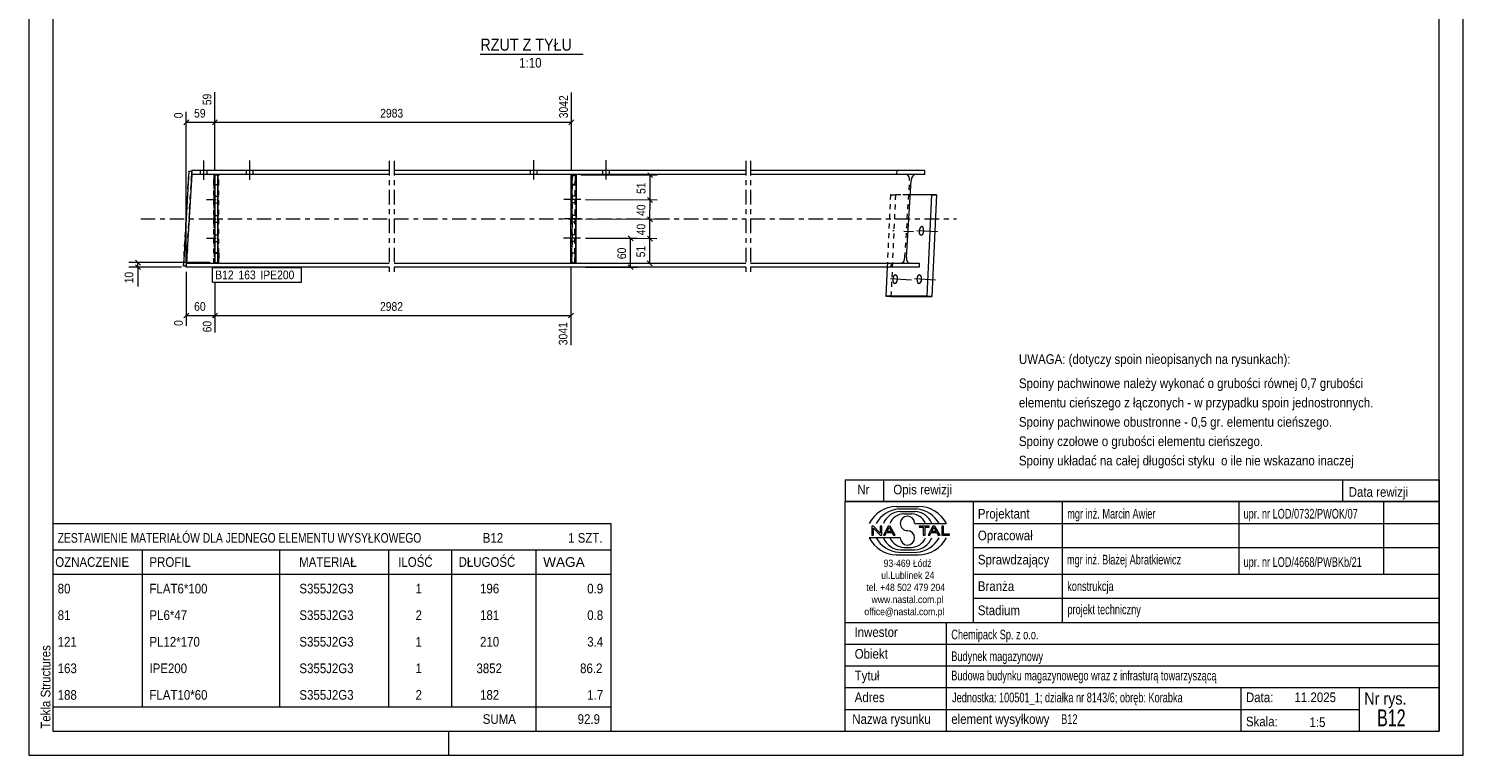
# Model space of a CAD drawing. Header units: millimetres. Extents: x 0 to 297, y 0 to 420.
# Tile 1 of 3: x 0 to 297, y 0 to 150. Entities that reach past the tile are written whole.
import ezdxf

# ---------------------------------------------------------------- set-up
doc = ezdxf.new("R2010")
doc.units = ezdxf.units.MM
for name, pattern in [('XKITLINE00', [0]), ('XKITLINE01', [4, 1, -1, 1, -1]), ('XKITLINE02', [4, 2, -2]), ('XKITLINE03', [6, 3, -1, 1, -1])]:
    doc.linetypes.add(name, pattern=pattern)
for name, color, linetype, lineweight in [('Arkusz rysunku', 3, 'Continuous', 0), ('Element', 2, 'Continuous', 0), ('Inny typ obiektu', 7, 'Continuous', 0), ('Wymiar', 4, 'Continuous', 0), ('Znak elementu', 2, 'Continuous', 0), ('Śruba', 3, 'Continuous', 0)]:
    doc.layers.add(name, color=color, linetype=linetype, lineweight=lineweight)
doc.styles.add('ARIAL', font='ARIAL.TTF')

msp = doc.modelspace()

# ---------------------------------------------------------------- linework, layer by layer
at = {"layer": 'Arkusz rysunku', "linetype": 'XKITLINE00', "lineweight": 0}
for p, q in [((0, 420), (0, 0)), ((297, 0), (297, 420)), ((5, 415), (5, 5)), ((292, 5), (292, 415)), ((5, 5), (292, 5)), ((87, 0), (87, 5)), ((0, 0), (297, 0))]:
    msp.add_line(p, q, dxfattribs=at)
at = {"layer": 'Element', "linetype": 'XKITLINE03', "lineweight": 0}
for p, q in [((74.66, 123.03), (74.66, 99.03)), ((75.66, 123.03), (75.66, 99.03)), ((148.46, 123.03), (148.46, 99.03)), ((149.46, 123.03), (149.46, 99.03)), ((23.21, 111.03), (74.66, 111.03)), ((75.66, 111.03), (148.46, 111.03)), ((149.46, 111.03), (192.05, 111.03))]:
    msp.add_line(p, q, dxfattribs=at)
at = {"layer": 'Element', "linetype": 'XKITLINE00', "lineweight": 0}
for p, q in [((33.18, 120.88), (32.03, 101.28)), ((33.74, 120.18), (32.63, 101.24)), ((33.18, 120.88), (33.78, 120.84)), ((33.74, 120.18), (33.79, 121.03)), ((74.66, 120.18), (33.74, 120.18)), ((74.66, 121.03), (33.79, 121.03)), ((39.14, 120.1), (38.54, 120.1)), ((38.54, 120.1), (38.55, 101.96)), ((39.14, 118.1), (39.14, 120.1)), ((39.14, 120.1), (39.14, 120.1)), ((39.14, 120.1), (39.15, 101.96)), ((39.14, 120.1), (39.14, 120.1)), ((148.46, 121.03), (75.66, 121.03)), ((148.46, 120.18), (75.66, 120.18)), ((112.25, 101.91), (112.33, 120.15)), ((113.33, 120.14), (112.33, 120.15)), ((113.33, 120.14), (113.25, 101.91)), ((113.33, 118.14), (113.34, 120.14)), ((113.34, 120.14), (113.33, 120.14)), ((113.34, 120.14), (113.33, 120.14)), ((185.54, 121.03), (149.46, 121.03)), ((185.49, 120.18), (149.46, 120.18)), ((181.73, 103.08), (182.7, 118.98)), ((182.78, 119.44), (182.7, 118.98)), ((182.95, 119.82), (182.78, 119.44)), ((183.19, 120.08), (182.95, 119.82)), ((183.46, 120.18), (183.19, 120.08)), ((185.49, 120.18), (185.54, 121.03)), ((39.16, 103.96), (39.14, 118.1)), ((39.14, 118.1), (39.14, 118.1)), ((113.26, 103.91), (113.33, 118.14)), ((113.33, 118.14), (113.32, 118.14)), ((186.91, 116.03), (182.52, 116.03)), ((186.91, 116.03), (185.96, 95.03)), ((186.91, 116.03), (187.95, 115.97)), ((187.95, 115.97), (186.99, 94.97)), ((39.16, 103.96), (39.15, 103.96)), ((39.16, 101.96), (39.16, 103.96)), ((32.63, 101.24), (32.03, 101.28)), ((32.03, 101.24), (32.04, 101.28)), ((32.03, 101.24), (32.03, 101.28)), ((32.63, 101.21), (32.03, 101.24)), ((32.62, 101.03), (32.63, 101.24)), ((74.66, 101.03), (32.62, 101.03)), ((32.67, 101.88), (74.66, 101.88)), ((38.55, 101.96), (39.15, 101.96)), ((39.15, 101.96), (39.16, 101.96)), ((39.15, 101.96), (39.16, 101.96)), ((75.66, 101.88), (148.46, 101.88)), ((148.46, 101.03), (75.66, 101.03)), ((113.25, 101.91), (112.25, 101.91)), ((113.25, 101.91), (113.26, 103.91)), ((113.25, 101.91), (113.25, 101.91)), ((113.25, 101.91), (113.25, 101.91)), ((113.26, 103.91), (113.26, 103.91)), ((149.46, 101.88), (184.38, 101.88)), ((184.33, 101.03), (149.46, 101.03)), ((177.73, 101.03), (177.46, 95.03)), ((181.73, 103.08), (181.76, 102.62)), ((181.76, 102.62), (181.89, 102.23)), ((181.89, 102.23), (182.1, 101.97)), ((182.1, 101.97), (182.35, 101.88)), ((184.38, 101.88), (184.33, 101.03)), ((177.46, 95.03), (178.5, 94.97)), ((185.96, 95.03), (177.46, 95.03)), ((178.5, 94.97), (186.99, 94.97)), ((186.99, 94.97), (185.96, 95.03))]:
    msp.add_line(p, q, dxfattribs=at)
at = {"layer": 'Element', "linetype": 'XKITLINE01', "lineweight": 0}
for p, q in [((32.04, 101.28), (33.18, 120.84)), ((33.78, 120.81), (32.63, 101.21)), ((32.74, 103.08), (33.67, 118.98)), ((32.74, 103.08), (33.67, 118.98)), ((33.18, 120.84), (33.18, 120.88)), ((33.78, 120.81), (33.18, 120.84)), ((33.7, 119.44), (33.67, 118.98)), ((33.67, 118.98), (33.7, 119.44)), ((33.72, 119.82), (33.7, 119.44)), ((33.7, 119.44), (33.72, 119.82)), ((33.74, 120.08), (33.72, 119.82)), ((33.72, 119.82), (33.74, 120.08)), ((33.74, 120.18), (33.79, 121.03)), ((33.78, 120.84), (33.74, 120.18)), ((33.74, 120.18), (33.74, 120.08)), ((33.74, 120.08), (33.74, 120.18)), ((33.78, 120.84), (33.78, 120.81)), ((38.34, 118.15), (38.34, 120.15)), ((38.34, 120.15), (38.35, 120.15)), ((39.35, 120.15), (38.34, 120.15)), ((38.35, 120.15), (38.37, 101.91)), ((38.54, 118.1), (38.54, 120.1)), ((39.34, 118.15), (39.34, 120.15)), ((39.37, 101.91), (39.35, 120.15)), ((112.34, 120.15), (112.33, 118.15)), ((112.33, 120.15), (112.34, 120.15)), ((113.33, 120.14), (112.34, 120.15)), ((112.55, 120.1), (112.46, 101.96)), ((112.53, 118.1), (112.54, 120.1)), ((112.54, 120.1), (112.55, 120.1)), ((112.54, 120.1), (113.14, 120.09)), ((112.55, 120.1), (113.15, 120.09)), ((113.06, 101.96), (113.15, 120.09)), ((113.14, 120.09), (113.13, 118.09)), ((113.15, 120.09), (113.14, 120.09)), ((179.72, 120.18), (179.78, 121.03)), ((181.41, 103.08), (182.37, 118.98)), ((182.01, 120.08), (181.75, 120.18)), ((182.22, 119.82), (182.01, 120.08)), ((182.35, 119.44), (182.22, 119.82)), ((182.37, 118.98), (182.35, 119.44)), ((38.36, 103.91), (38.34, 118.15)), ((38.34, 118.15), (39.34, 118.15)), ((39.14, 118.1), (38.54, 118.1)), ((38.56, 103.96), (38.54, 118.1)), ((39.36, 103.91), (39.34, 118.15)), ((112.26, 103.91), (112.33, 118.15)), ((113.32, 118.14), (112.33, 118.15)), ((112.47, 103.96), (112.53, 118.1)), ((112.53, 118.1), (113.13, 118.09)), ((113.07, 103.96), (113.13, 118.09)), ((178.42, 116.03), (177.73, 101.03)), ((178.42, 116.03), (179.45, 115.97)), ((182.52, 116.03), (178.42, 116.03)), ((179.45, 115.97), (178.5, 94.97)), ((187.95, 115.97), (179.45, 115.97)), ((39.15, 103.96), (38.56, 103.96)), ((38.56, 103.96), (38.56, 101.96)), ((112.46, 101.96), (112.47, 103.96)), ((112.47, 103.96), (113.07, 103.96)), ((113.07, 103.96), (113.06, 101.96)), ((32.62, 101.03), (32.67, 101.88)), ((32.63, 101.24), (32.67, 101.88)), ((32.63, 101.21), (32.63, 101.24)), ((32.63, 101.21), (32.63, 101.21)), ((32.68, 101.97), (32.67, 101.88)), ((32.67, 101.88), (32.68, 101.97)), ((32.69, 102.23), (32.68, 101.97)), ((32.68, 101.97), (32.69, 102.23)), ((32.71, 102.62), (32.69, 102.23)), ((32.69, 102.23), (32.71, 102.62)), ((32.74, 103.08), (32.71, 102.62)), ((32.71, 102.62), (32.74, 103.08)), ((38.36, 101.91), (38.36, 103.91)), ((38.36, 103.91), (39.36, 103.91)), ((38.37, 101.91), (38.36, 101.91)), ((38.36, 101.91), (39.37, 101.91)), ((39.36, 103.91), (39.36, 101.91)), ((112.26, 103.91), (112.25, 101.91)), ((113.25, 101.91), (112.25, 101.91)), ((112.25, 101.91), (112.25, 101.91)), ((113.26, 103.91), (112.26, 103.91)), ((112.46, 101.96), (112.46, 101.96)), ((112.46, 101.96), (113.06, 101.96)), ((112.46, 101.96), (113.06, 101.96)), ((113.06, 101.96), (113.06, 101.96)), ((178.57, 101.03), (178.62, 101.88)), ((180.65, 101.88), (180.92, 101.97)), ((180.92, 101.97), (181.16, 102.23)), ((181.16, 102.23), (181.33, 102.62)), ((181.33, 102.62), (181.41, 103.08))]:
    msp.add_line(p, q, dxfattribs=at)
at = {"layer": 'Inny typ obiektu', "linetype": 'XKITLINE00', "lineweight": 0}
for p, q in [((93.5, 145.08), (114.8, 145.08)), ((169, 57), (169, 52.5)), ((169, 57), (292, 57)), ((177, 57), (177, 52.5)), ((272, 57), (272, 52.5)), ((292, 57), (292, 52.5)), ((292, 52.5), (169, 52.5)), ((169, 5), (169, 52.5)), ((169, 52.5), (292, 52.5)), ((179.62, 51.49), (184.23, 51.5)), ((180.07, 50.99), (183.86, 51)), ((180.46, 50.49), (183.45, 50.49)), ((195.5, 52.5), (195.5, 27.5)), ((214, 27.5), (214, 52.5)), ((250.5, 52.5), (250.5, 37.5)), ((280.5, 52.5), (280.5, 37.5)), ((292, 52.5), (292, 5)), ((5, 48), (5, 42.5)), ((5, 48), (120.5, 48)), ((120.5, 48), (120.5, 42.5)), ((181.2, 49.98), (182.73, 49.99)), ((183.42, 47.99), (189.98, 47.99)), ((195.5, 48), (292, 48)), ((180.43, 45.01), (174, 45.01)), ((174.93, 47.44), (174.57, 47.44)), ((174.57, 47.44), (174.57, 45.56)), ((174.57, 45.56), (174.9, 45.56)), ((174.9, 47.04), (176.29, 45.56)), ((174.9, 45.56), (174.9, 47.04)), ((176.31, 45.96), (174.93, 47.44)), ((176.29, 45.56), (176.65, 45.56)), ((176.65, 47.44), (176.31, 47.44)), ((176.31, 47.44), (176.31, 45.96)), ((176.65, 45.56), (176.65, 47.44)), ((177.96, 47.44), (176.94, 45.56)), ((176.94, 45.56), (177.31, 45.56)), ((177.31, 45.56), (177.61, 46.13)), ((177.61, 46.13), (178.71, 46.13)), ((177.71, 46.33), (178.14, 47.24)), ((178.6, 46.33), (177.71, 46.33)), ((178.33, 47.44), (177.96, 47.44)), ((178.14, 47.24), (178.6, 46.33)), ((179.41, 45.56), (178.33, 47.44)), ((178.71, 46.13), (179.02, 45.56)), ((179.02, 45.56), (179.41, 45.56)), ((186.43, 47.44), (184.34, 47.44)), ((184.34, 47.44), (184.34, 47.22)), ((184.34, 47.22), (185.21, 47.22)), ((185.21, 47.22), (185.21, 45.56)), ((185.21, 45.56), (185.56, 45.56)), ((185.56, 45.56), (185.56, 47.22)), ((185.56, 47.22), (186.43, 47.22)), ((187.21, 47.44), (186.2, 45.56)), ((186.2, 45.56), (186.57, 45.56)), ((186.43, 47.22), (186.43, 47.44)), ((186.57, 45.56), (186.86, 46.13)), ((186.86, 46.13), (187.96, 46.13)), ((186.96, 46.33), (187.39, 47.24)), ((187.86, 46.33), (186.96, 46.33)), ((187.59, 47.44), (187.21, 47.44)), ((187.4, 47.24), (187.39, 47.24)), ((187.4, 47.24), (187.86, 46.33)), ((188.67, 45.56), (187.59, 47.44)), ((187.96, 46.13), (188.27, 45.56)), ((188.27, 45.56), (188.67, 45.56)), ((189.36, 47.44), (189.01, 47.44)), ((189.01, 47.44), (189.01, 45.56)), ((189.01, 45.56), (190.66, 45.56)), ((189.36, 45.78), (189.36, 47.44)), ((190.66, 45.78), (189.36, 45.78)), ((190.66, 45.56), (190.66, 45.78)), ((5, 42.5), (5, 37.5)), ((5, 42.5), (120.5, 42.5)), ((23.5, 42.5), (23.5, 37.5)), ((52, 37.5), (52, 42.5)), ((74.5, 42.5), (74.5, 37.5)), ((87.5, 42.5), (87.5, 37.5)), ((105, 42.5), (105, 37.5)), ((120.5, 42.5), (120.5, 37.5)), ((180.07, 42.01), (183.86, 42)), ((180.46, 42.51), (183.45, 42.51)), ((181.2, 43.02), (182.73, 43.01)), ((195.5, 43), (292, 43)), ((179.62, 41.51), (184.23, 41.5)), ((5, 37.5), (120.5, 37.5)), ((5, 37.5), (5, 32)), ((23.5, 37.5), (23.5, 32)), ((52, 32), (52, 37.5)), ((74.5, 37.5), (74.5, 32)), ((87.5, 37.5), (87.5, 32)), ((105, 37.5), (105, 32)), ((120.5, 37.5), (120.5, 32)), ((195.5, 37.5), (292, 37.5)), ((5, 32), (5, 26.5)), ((23.5, 32), (23.5, 26.5)), ((52, 26.5), (52, 32)), ((74.5, 32), (74.5, 26.5)), ((87.5, 32), (87.5, 26.5)), ((105, 32), (105, 26.5)), ((120.5, 32), (120.5, 26.5)), ((195.5, 32.5), (292, 32.5)), ((169, 27.5), (292, 27.5)), ((190, 5), (190, 27.5)), ((5, 26.5), (5, 21)), ((23.5, 26.5), (23.5, 21)), ((52, 21), (52, 26.5)), ((74.5, 26.5), (74.5, 21)), ((87.5, 26.5), (87.5, 21)), ((105, 26.5), (105, 21)), ((120.5, 26.5), (120.5, 21)), ((5, 21), (5, 15.5)), ((23.5, 21), (23.5, 15.5)), ((52, 15.5), (52, 21)), ((74.5, 21), (74.5, 15.5)), ((87.5, 21), (87.5, 15.5)), ((105, 21), (105, 15.5)), ((120.5, 21), (120.5, 15.5)), ((169, 23), (292, 23)), ((169, 18.5), (292, 18.5)), ((5, 15.5), (5, 10)), ((23.5, 15.5), (23.5, 10)), ((52, 10), (52, 15.5)), ((74.5, 15.5), (74.5, 10)), ((87.5, 15.5), (87.5, 10)), ((105, 15.5), (105, 10)), ((120.5, 15.5), (120.5, 10)), ((169, 14), (292, 14)), ((251, 5), (251, 14)), ((275.5, 5), (275.5, 14)), ((5, 10), (5, 5)), ((5, 10), (120.5, 10)), ((105, 10), (105, 5)), ((120.5, 10), (120.5, 5)), ((169, 9.5), (275.5, 9.5)), ((5, 5), (120.5, 5)), ((169, 5), (292, 5))]:
    msp.add_line(p, q, dxfattribs=at)
for centre, radius, start, end in [((179.72, 45.08), 6.42, 90.8317, 153.0136), ((180.67, 45), 6.02, 95.7347, 150.2266), ((183.22, 46.41), 4.08, 22.7023, 86.7527), ((183.24, 44.98), 6.04, 29.8256, 84.1252), ((184.25, 45.07), 6.43, 27.0191, 90.199), ((180.7, 46.42), 4.07, 93.3428, 157.3393), ((181.33, 46.6), 3.38, 92.229, 155.8008), ((181.92, 47.99), 1.49, 0.0741, 179.9259), ((181.92, 47.99), 1.49, 179.9259, 270), ((182.59, 46.6), 3.39, 24.2351, 87.5913), ((179.72, 47.92), 6.42, 206.9864, 269.1683), ((180.67, 48), 6.02, 209.7734, 264.2653), ((180.7, 46.58), 4.07, 202.6607, 266.6572), ((181.33, 46.4), 3.38, 204.1992, 267.771), ((181.92, 45.01), 1.49, 180.0741, 359.9259), ((181.92, 45), 1.49, 0.0741, 90), ((182.59, 46.4), 3.39, 272.4087, 335.7649), ((183.22, 46.59), 4.08, 273.2473, 337.2977), ((183.24, 48.02), 6.04, 275.8748, 330.1744), ((184.25, 47.93), 6.43, 269.801, 332.9809)]:
    msp.add_arc(centre, radius, start, end, dxfattribs=at)
at = {"layer": 'Wymiar', "linetype": 'XKITLINE00', "lineweight": 0}
for p, q in [((38.54, 121.1), (38.54, 137.22)), ((38.54, 121.1), (38.54, 137.22)), ((112.34, 121.15), (112.34, 137.19)), ((33.13, 131.54), (32.11, 130.52)), ((32.62, 102.03), (32.62, 133.18)), ((32.62, 131.03), (38.54, 131.03)), ((39.05, 131.54), (38.03, 130.52)), ((39.05, 131.54), (38.03, 130.52)), ((38.54, 131.03), (112.34, 131.03)), ((112.85, 131.54), (111.83, 130.52)), ((114.33, 120.14), (130.1, 120.06)), ((128.16, 120.58), (129.17, 119.56)), ((128.64, 114.95), (128.66, 120.07)), ((115.28, 115.01), (130.08, 114.95)), ((115.28, 115.01), (130.08, 114.95)), ((128.13, 115.46), (129.15, 114.44)), ((128.13, 115.46), (129.15, 114.44)), ((128.62, 110.95), (128.64, 114.95)), ((115.26, 111.01), (130.06, 110.95)), ((115.26, 111.01), (130.06, 110.95)), ((128.11, 111.46), (129.13, 110.44)), ((128.11, 111.46), (129.13, 110.44)), ((128.6, 106.95), (128.62, 110.95)), ((115.24, 107.02), (126.06, 107.02)), ((115.24, 107.01), (130.04, 106.95)), ((115.24, 107.01), (130.04, 106.95)), ((124.11, 107.53), (125.13, 106.51)), ((124.62, 101.03), (124.62, 107.02)), ((128.1, 107.46), (129.11, 106.44)), ((128.1, 107.46), (129.11, 106.44)), ((128.58, 101.84), (128.6, 106.95)), ((37.55, 101.96), (20.76, 101.96)), ((31.62, 101.03), (20.76, 101.03)), ((22.11, 102.47), (23.13, 101.45)), ((22.11, 101.54), (23.13, 100.52)), ((22.62, 101.03), (22.62, 101.96)), ((22.62, 101.03), (22.62, 97.01)), ((22.62, 101.03), (22.62, 97.01)), ((114.25, 101.9), (130.02, 101.83)), ((115.24, 101.03), (126.06, 101.03)), ((124.11, 101.54), (125.13, 100.52)), ((128.07, 102.35), (129.08, 101.32)), ((32.62, 100.03), (32.62, 88.87)), ((38.56, 100.96), (38.56, 100.93)), ((38.56, 100.96), (38.56, 100.93)), ((112.25, 100.91), (112.25, 84.87)), ((38.56, 97.93), (38.56, 87.54)), ((38.56, 97.93), (38.56, 87.54)), ((33.13, 91.54), (32.11, 90.52)), ((32.62, 91.03), (38.56, 91.03)), ((39.07, 91.54), (38.05, 90.52)), ((39.07, 91.54), (38.1, 90.57)), ((38.56, 91.03), (112.25, 91.03)), ((112.76, 91.54), (111.74, 90.52))]:
    msp.add_line(p, q, dxfattribs=at)
at = {"layer": 'Znak elementu', "linetype": 'XKITLINE00', "lineweight": 0}
for p, q in [((38.02, 100.93), (56.45, 100.93)), ((38.02, 97.93), (38.02, 100.93)), ((56.45, 97.93), (56.45, 100.93)), ((38.02, 97.93), (56.45, 97.93))]:
    msp.add_line(p, q, dxfattribs=at)
at = {"layer": 'Śruba', "linetype": 'XKITLINE00', "lineweight": 0}
for p, q in [((36.26, 119.1), (36.26, 123.1)), ((36.26, 119.1), (36.26, 123.1)), ((45.76, 119.1), (45.76, 123.1)), ((45.76, 119.1), (45.76, 123.1)), ((104.56, 119.2), (104.56, 123.2)), ((104.56, 119.2), (104.56, 123.2)), ((119.56, 119.2), (119.56, 123.2)), ((119.56, 119.2), (119.56, 123.2)), ((35.56, 120.18), (35.56, 121.03)), ((35.56, 120.18), (35.56, 121.03)), ((36.96, 120.18), (36.96, 121.03)), ((36.96, 120.18), (36.96, 121.03)), ((45.06, 120.18), (45.06, 121.03)), ((45.06, 120.18), (45.06, 121.03)), ((46.46, 120.18), (46.46, 121.03)), ((46.46, 120.18), (46.46, 121.03)), ((103.86, 120.18), (103.86, 121.03)), ((103.86, 120.18), (103.86, 121.03)), ((105.26, 120.18), (105.26, 121.03)), ((105.26, 120.18), (105.26, 121.03)), ((118.86, 120.18), (118.86, 121.03)), ((118.86, 120.18), (118.86, 121.03)), ((120.26, 120.18), (120.26, 121.03)), ((120.26, 120.18), (120.26, 121.03)), ((114.28, 115.02), (110.78, 115.03)), ((113.31, 115.72), (112.31, 115.73)), ((113.31, 114.32), (112.31, 114.33)), ((114.26, 111.02), (110.76, 111.04)), ((113.29, 111.72), (112.29, 111.73)), ((113.29, 110.32), (112.29, 110.33)), ((114.24, 107.02), (110.74, 107.04)), ((113.28, 107.72), (112.28, 107.73)), ((188.19, 108.31), (183.87, 108.57)), ((184.39, 108.85), (184.34, 108.5)), ((184.34, 108.5), (184.36, 108.16)), ((184.36, 108.16), (184.49, 107.81)), ((184.54, 109.2), (184.39, 108.85)), ((184.49, 107.81), (184.76, 107.62)), ((184.88, 109.41), (184.54, 109.2)), ((184.76, 107.62), (185.1, 107.83)), ((185.15, 109.22), (184.88, 109.41)), ((185.1, 107.83), (185.25, 108.18)), ((185.28, 108.87), (185.15, 109.22)), ((185.25, 108.18), (185.3, 108.53)), ((185.3, 108.53), (185.28, 108.87)), ((113.27, 106.32), (112.27, 106.33)), ((182.74, 98.33), (178.42, 98.59)), ((178.94, 98.86), (178.89, 98.52)), ((178.89, 98.52), (178.91, 98.17)), ((178.91, 98.17), (179.04, 97.83)), ((179.09, 99.22), (178.94, 98.86)), ((179.43, 99.43), (179.09, 99.22)), ((179.7, 99.23), (179.43, 99.43)), ((179.65, 97.84), (179.8, 98.2)), ((179.83, 98.88), (179.7, 99.23)), ((179.8, 98.2), (179.85, 98.54)), ((179.85, 98.54), (179.83, 98.88)), ((187.74, 98.33), (183.41, 98.59)), ((183.93, 98.86), (183.88, 98.52)), ((183.88, 98.52), (183.91, 98.17)), ((183.91, 98.17), (184.03, 97.83)), ((184.09, 99.22), (183.93, 98.86)), ((184.43, 99.43), (184.09, 99.22)), ((184.7, 99.23), (184.43, 99.43)), ((184.64, 97.84), (184.8, 98.2)), ((184.83, 98.88), (184.7, 99.23)), ((184.8, 98.2), (184.85, 98.54)), ((184.85, 98.54), (184.83, 98.88)), ((179.04, 97.83), (179.31, 97.63)), ((179.31, 97.63), (179.65, 97.84)), ((184.03, 97.83), (184.31, 97.63)), ((184.31, 97.63), (184.64, 97.84))]:
    msp.add_line(p, q, dxfattribs=at)
at = {"layer": 'Śruba', "linetype": 'XKITLINE02', "lineweight": 0}
for p, q in [((36.82, 115.05), (40.32, 115.05)), ((38.35, 115.75), (39.35, 115.75)), ((38.35, 114.35), (39.35, 114.35)), ((36.83, 111.05), (40.33, 111.05)), ((38.36, 111.75), (39.36, 111.75)), ((38.36, 110.35), (39.36, 110.35)), ((36.83, 107.05), (40.33, 107.05)), ((38.36, 107.75), (39.36, 107.75)), ((183.2, 108.31), (178.87, 108.57)), ((38.36, 106.35), (39.36, 106.35))]:
    msp.add_line(p, q, dxfattribs=at)

# ---------------------------------------------------------------- texts
at = {"layer": 'Arkusz rysunku', "style": 'ARIAL', "width": 0.85}
msp.add_text('Tekla Structures', height=2, rotation=90, dxfattribs=at).set_placement((4.5, 5.5))
at = {"layer": 'Inny typ obiektu', "style": 'ARIAL'}
for s, height, width, p in [('RZUT Z TYŁU', 2.5, 0.85, (93.5, 145.83)), ('1:10', 2, 0.85, (101.55, 142.33)), ('UWAGA: (dotyczy spoin nieopisanych na rysunkach):', 2, 0.85, (205, 81)), ('Spoiny pachwinowe należy wykonać o grubości równej 0,7 grubości', 2, 0.85, (205, 76)), ('elementu cieńszego z łączonych - w przypadku spoin jednostronnych.', 2, 0.85, (205, 72)), ('Spoiny pachwinowe obustronne - 0,5 gr. elementu cieńszego.', 2, 0.85, (205, 68)), ('Spoiny czołowe o grubości elementu cieńszego.', 2, 0.85, (205, 64)), ('Spoiny układać na całej długości styku  o ile nie wskazano inaczej', 2, 0.85, (205, 60)), ('Nr', 2, 0.85, (171.54, 54)), ('Opis rewizji', 2, 0.85, (179, 54)), ('Data rewizji', 2, 0.85, (273.28, 53.5)), ('Projektant', 2, 0.85, (196.5, 49)), ('mgr inż. Marcin Awier', 2, 0.68, (215, 49)), ('upr. nr LOD/0732/PWOK/07', 2, 0.68, (251.5, 49)), ('ZESTAWIENIE MATERIAŁÓW DLA JEDNEGO ELEMENTU WYSYŁKOWEGO', 2, 0.765, (6, 44)), ('B12', 2, 0.85, (94, 44)), ('1', 2, 0.85, (111.69, 44)), (' SZT.', 2, 0.85, (113, 44)), ('Opracował', 2, 0.85, (196.5, 44.5)), ('Sprawdzający', 2, 0.85, (196.5, 39.5)), ('mgr inż. Błażej Abratkiewicz', 2, 0.68, (214.94, 39.5)), ('OZNACZENIE', 2, 0.85, (5.5, 39)), ('PROFIL', 2, 0.85, (25, 39)), ('MATERIAŁ', 2, 0.85, (56, 39)), ('ILOŚĆ', 2, 0.85, (76.5, 39)), ('DŁUGOŚĆ', 2, 0.85, (89, 39)), ('WAGA', 2, 1.008832, (106.5, 39)), ('93-469 Łódź', 1.5, 0.85, (177, 39)), ('upr. nr LOD/4668/PWBKb/21', 2, 0.68, (251.5, 39)), ('FLAT6*100', 2, 0.85, (25, 33.5)), ('ul.Lublinek 24', 1.5, 0.85, (176.5, 36.5)), ('Branża', 2, 0.85, (196.5, 34)), ('konstrukcja', 2, 0.68, (215, 34)), ('80', 2, 0.85, (6, 33.5)), ('S355J2G3', 2, 0.85, (56.04, 33.5)), ('1', 2, 0.85, (80.09, 33.5)), ('196', 2, 0.85, (93.44, 33.5)), ('0.9', 2, 0.85, (115.63, 33.5)), ('tel. +48 502 479 204', 1.5, 0.85, (173.41, 34)), ('www.nastal.com.pl', 1.5, 0.85, (174.5, 31.5)), ('81', 2, 0.85, (6, 28)), ('PL6*47', 2, 0.85, (25, 28)), ('S355J2G3', 2, 0.85, (56.04, 28)), ('2', 2, 0.85, (80.09, 28)), ('181', 2, 0.85, (93.44, 28)), ('0.8', 2, 0.85, (115.63, 28)), ('office@nastal.com.pl', 1.5, 0.85, (173, 29)), ('Stadium', 2, 0.85, (196.5, 29)), ('projekt techniczny', 2, 0.68, (215.04, 29.19)), ('121', 2, 0.85, (6, 22.5)), ('PL12*170', 2, 0.85, (25, 22.5)), ('S355J2G3', 2, 0.85, (56.04, 22.5)), ('1', 2, 0.85, (80.09, 22.5)), ('210', 2, 0.85, (93.44, 22.5)), ('3.4', 2, 0.85, (115.63, 22.5)), ('Inwestor', 2, 0.85, (170.96, 24.5)), ('Chemipack Sp. z o.o.', 2, 0.68, (191, 24)), ('Obiekt', 2, 0.85, (171, 20)), ('Budynek magazynowy', 2, 0.68, (191, 19.5)), ('163', 2, 0.85, (6, 17)), ('IPE200', 2, 0.85, (25, 17)), ('S355J2G3', 2, 0.85, (56.04, 17)), ('1', 2, 0.85, (80.09, 17)), ('3852', 2, 0.85, (92.7, 17)), ('86.2', 2, 0.85, (114.15, 17)), ('Tytuł', 2, 0.85, (171, 15.5)), ('Budowa budynku magazynowego wraz z infrasturą towarzyszącą', 2, 0.68, (191, 15.5)), ('188', 2, 0.85, (6, 11.5)), ('FLAT10*60', 2, 0.85, (25, 11.5)), ('S355J2G3', 2, 0.85, (56.04, 11.5)), ('2', 2, 0.85, (80.09, 11.5)), ('182', 2, 0.85, (93.44, 11.5)), ('1.7', 2, 0.85, (115.63, 11.5)), ('Adres', 2, 0.85, (171, 11)), ('Jednostka: 100501_1; działka nr 8143/6; obręb: Korabka', 2, 0.68, (191.16, 10.96)), ('Data:', 2, 0.85, (252, 11)), ('11.2025', 2, 0.85, (262.06, 11)), ('Nr rys.', 2.5, 0.85, (276.5, 10.5)), ('B12', 3.5, 0.68, (279.14, 6)), ('SUMA', 2, 0.85, (94, 6.5)), ('92.9', 2, 0.85, (113.65, 6.5)), ('Nazwa rysunku', 2, 0.85, (170.5, 6.5)), ('element wysyłkowy', 2, 0.85, (191, 6.5)), ('B12', 2, 0.68, (213.75, 6.5)), ('Skala:', 2, 0.85, (252, 6)), ('1:5', 2, 0.85, (265.16, 5.85))]:
    msp.add_text(s, height=height, dxfattribs=dict(at, width=width)).set_placement(p)
at = {"layer": 'Wymiar', "style": 'ARIAL', "width": 0.85}
for s, rotation, p in [('59', 90.0002, (37.82, 134.55)), ('3042', 90.0002, (111.62, 131.85)), ('0', 90.0002, (31.9, 131.85)), ('51', 89.7366, (127.68, 116.18)), ('40', 89.7366, (127.66, 111.62)), ('40', 89.7366, (127.65, 107.62)), ('60', 90.0002, (123.66, 102.69)), ('51', 89.7366, (127.62, 103.06)), ('10', 90.0002, (21.66, 97.68)), ('0', 90.0002, (31.9, 88.87)), ('60', 90.0002, (37.84, 87.54)), ('3041', 90.0002, (111.53, 84.87))]:
    msp.add_text(s, height=1.8, rotation=rotation, dxfattribs=at).set_placement(p)
for s, p in [('59', (34.24, 131.99)), ('2983', (72.77, 131.99)), ('60', (34.25, 91.99)), ('2982', (72.73, 91.99))]:
    msp.add_text(s, height=1.8, dxfattribs=at).set_placement(p)
at = {"layer": 'Znak elementu', "style": 'ARIAL', "width": 0.85}
for s, p in [('B12', (38.62, 98.53)), ('163', (43.43, 98.53)), ('IPE200', (47.98, 98.53))]:
    msp.add_text(s, height=1.8, dxfattribs=at).set_placement(p)

doc.saveas('drawing.dxf')
